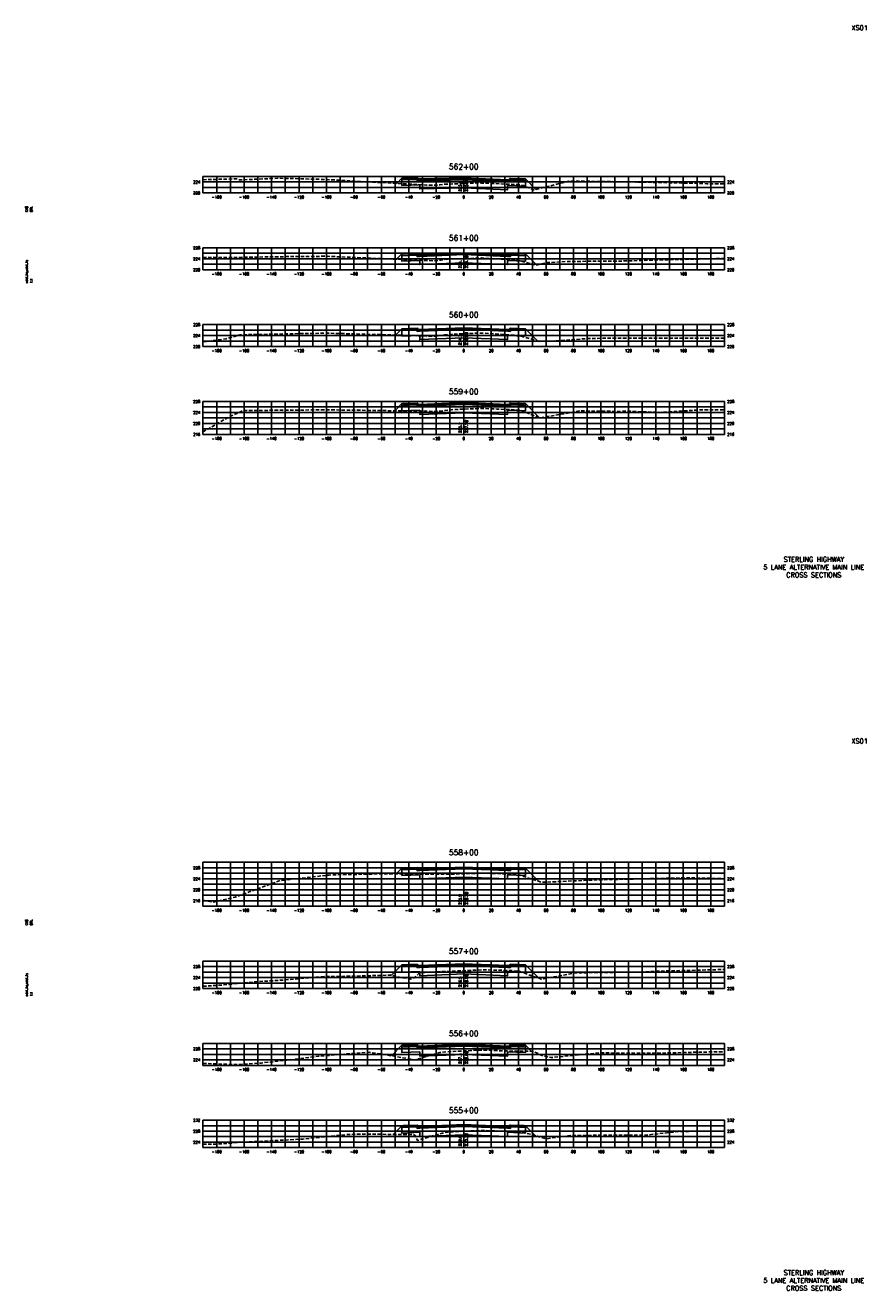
# Model space of a CAD drawing. Extents: x 37 to 10140, y -1968 to 9206.
# Tile 90 of 105: x 8797 to 9410, y 4696 to 5618. Entities that reach past the tile are written whole.
import ezdxf
from ezdxf.enums import TextEntityAlignment as Align

# ---------------------------------------------------------------- set-up
doc = ezdxf.new("R2010")
doc.units = 0
doc.header["$LTSCALE"] = 20
doc.header["$MEASUREMENT"] = 0
doc.linetypes.add('HIDDEN_050%', pattern=[0.1875, 0.125, -0.0625])
for name, color, linetype in [('S-AT-TXT175', 6, 'Continuous'), ('S-AT-TXT80', 1, 'Continuous'), ('XDATUM', 3, 'Continuous'), ('XEG', 1, 'HIDDEN_050%'), ('XFG', 2, 'Continuous'), ('XGRID', 251, 'Continuous'), ('XGRIDT', 2, 'Continuous'), ('XREF-BORDER', 7, 'Continuous')]:
    doc.layers.add(name, color=color, linetype=linetype)
doc.styles.add('L100', font='simplex.shx', dxfattribs={"height": 2})
doc.styles.add('L175', font='ROMANSM.shx', dxfattribs={"height": 3.5})
doc.styles.add('L80', font='ROMANSM.shx', dxfattribs={"height": 1.6})

# ---------------------------------------------------------------- blocks, each defined once
blk = doc.blocks.new('03025_00_att1')
at = {"layer": 'S-AT-TXT175', "style": 'L175'}
for tag, p in [('NUM', (32.402, 20.822)), ('LINE1', (30.64, 1.444)), ('LINE2', (30.64, 1.161)), ('LINE3', (30.64, 0.877))]:
    blk.add_attdef(tag, text='', height=0.175, dxfattribs=at).set_placement(p, align=Align.CENTER)
at = {"layer": 'S-AT-TXT80', "style": 'L80'}
for tag, p in [('DESIGNED', (2.094, 14.201)), ('CHECKED', (2.265, 14.201)), ('DRAFTED', (2.436, 14.201)), ('PCTB', (2.094, 11.605)), ('PSCALE', (2.265, 11.605)), ('PVIEW', (2.436, 11.605))]:
    blk.add_attdef(tag, p, '', height=0.08, rotation=90, dxfattribs=at)

msp = doc.modelspace()

# ---------------------------------------------------------------- linework, layer by layer
at = {"layer": 'XDATUM', "flags": 128}
for points in [[(9067.17, 5502.97), (9071, 5506.79), (9071, 5501.45), (9084, 5501.97), (9084, 5498.92), (9116, 5499.62), (9148, 5498.34), (9148, 5501.39), (9161, 5500.87), (9161, 5506.21), (9168.6, 5498.62)], [(9067.07, 5447.68), (9071, 5451.61), (9071, 5446.27), (9084, 5446.79), (9084, 5443.74), (9116, 5445.02), (9148, 5443.74), (9148, 5446.79), (9161, 5446.27), (9161, 5451.61), (9169.19, 5443.43)], [(9066.37, 5392.38), (9071, 5397.01), (9071, 5391.67), (9084, 5392.19), (9084, 5389.14), (9116, 5390.42), (9148, 5389.14), (9148, 5392.19), (9161, 5391.67), (9161, 5397.01), (9170.02, 5387.99)], [(9065.8, 5337.21), (9071, 5342.41), (9071, 5337.07), (9084, 5337.59), (9084, 5334.54), (9116, 5335.82), (9148, 5334.54), (9148, 5337.59), (9161, 5337.07), (9161, 5342.41), (9171.31, 5332.11)], [(9066.77, 4999.59), (9071, 5003.81), (9071, 4998.47), (9084, 4998.99), (9084, 4995.94), (9116, 4997.22), (9148, 4995.94), (9148, 4998.99), (9161, 4998.47), (9161, 5003.81), (9170.72, 4994.09)], [(9063.46, 4925.67), (9071, 4933.21), (9071, 4927.87), (9084, 4928.39), (9084, 4925.34), (9116, 4926.62), (9148, 4925.34), (9148, 4928.39), (9161, 4927.87), (9161, 4933.21), (9170.73, 4923.49)], [(9063.34, 4866.95), (9071, 4874.61), (9071, 4869.27), (9084, 4869.79), (9084, 4866.74), (9116, 4868.02), (9148, 4866.74), (9148, 4869.79), (9161, 4869.27), (9161, 4874.61), (9165.49, 4870.13)], [(9064.62, 4809.63), (9071, 4816.01), (9071, 4810.67), (9084, 4811.19), (9084, 4808.14), (9116, 4809.42), (9148, 4808.14), (9148, 4811.19), (9161, 4810.67), (9161, 4816.01), (9168.38, 4808.64)]]:
    msp.add_lwpolyline(points, dxfattribs=at)
at = {"layer": 'XEG', "flags": 128}
for points in [[(8926, 5505.63), (8950.26, 5506.29), (8951.93, 5505.49), (8965.56, 5506.04), (8978.14, 5506.62), (8980.44, 5506.73), (8982.36, 5506.71), (9015.9, 5505.82), (9088.96, 5501.75), (9092.21, 5501.58), (9098.29, 5501.86), (9098.45, 5501.88), (9098.6, 5501.89), (9100.89, 5502.34), (9101.82, 5502.37), (9116, 5502.89), (9127.8, 5503.31), (9129.04, 5503.25), (9155.79, 5502.07), (9159.37, 5501.41), (9159.52, 5501.38), (9166.81, 5498.34), (9167.18, 5498.24), (9168.14, 5498.5), (9192.45, 5504.5), (9204.99, 5504.53), (9241.08, 5503.98), (9282.75, 5503.06), (9289.55, 5502.87), (9293.26, 5502.77), (9306, 5502.67)], [(8926, 5448.91), (8933.2, 5449.08), (8947.61, 5448.91), (8951.81, 5449.04), (8962.76, 5449.22), (8979.82, 5449.5), (9016.13, 5449.84), (9085.1, 5446.92), (9094.15, 5446.52), (9094.3, 5446.54), (9099.4, 5447.08), (9103.03, 5447.66), (9103.18, 5447.68), (9116, 5448.14), (9128.54, 5448.58), (9128.9, 5448.6), (9153.92, 5447.25), (9154.22, 5447.24), (9154.26, 5447.23), (9157.9, 5446.4), (9158.01, 5446.37), (9158.17, 5446.32), (9168.79, 5443.32), (9168.87, 5443.35), (9176.32, 5445.22), (9193.47, 5446.13), (9224.94, 5446.19), (9268.52, 5447.45), (9273.57, 5447.49), (9299.81, 5448.17), (9306, 5448.3)], [(8926, 5387.43), (8942.97, 5389.74), (8952.94, 5392.57), (8961.37, 5392.74), (8998.93, 5393.49), (9002.08, 5393.55), (9016.61, 5393.8), (9074.95, 5392.13), (9094.93, 5391.48), (9102.13, 5392.45), (9102.77, 5392.52), (9105.26, 5392.87), (9105.55, 5392.9), (9116, 5393.34), (9127.43, 5393.83), (9129.22, 5393.89), (9150.43, 5392.45), (9152.29, 5392.35), (9152.57, 5392.29), (9157.2, 5391.85), (9158.31, 5391.5), (9159.32, 5391.2), (9171.04, 5387.69), (9180.02, 5388.05), (9208.81, 5389.99), (9246.01, 5390.19), (9257.44, 5390.25), (9262.04, 5390.15), (9265.06, 5390.08), (9304.24, 5390.24), (9306, 5390.26)], [(8926, 5321.77), (8945.22, 5332.88), (8953.89, 5336.61), (8954.61, 5337.27), (8976.26, 5337.56), (8976.67, 5337.57), (8980.85, 5337.62), (8988.17, 5337.7), (9018.74, 5337.85), (9079.03, 5337.03), (9095.82, 5336.75), (9096.75, 5336.88), (9104.72, 5337.65), (9108.34, 5338.08), (9108.68, 5338.12), (9110.92, 5338.2), (9116, 5338.38), (9130.57, 5338.89), (9140.37, 5338.47), (9150.61, 5338.04), (9154.01, 5337.8), (9157.3, 5337.64), (9165.09, 5334.5), (9171.57, 5332.01), (9176.55, 5332.95), (9182.21, 5333.77), (9200.2, 5337.11), (9202.17, 5337.12), (9226.44, 5336.74), (9235.93, 5336.87), (9238.24, 5336.79), (9259.27, 5336.06), (9266.04, 5336.36), (9289.93, 5337.98), (9306, 5337.8)], [(8926, 4980.45), (8933.43, 4978.95), (8949.56, 4982.69), (8982.05, 4994.68), (9017.97, 4998.73), (9019.38, 4998.9), (9020.19, 4998.93), (9020.63, 4998.93), (9021.12, 4998.93), (9043.45, 4999.33), (9061.25, 4999.65), (9063.32, 4999.68), (9072.44, 4999.43), (9096.36, 4999.35), (9099.35, 4999.3), (9101.69, 4999.28), (9103.05, 4999.29), (9108.83, 4999.37), (9109.65, 4999.37), (9116, 4999.63), (9126.89, 5000.07), (9128.06, 5000.11), (9130.54, 5000.22), (9132.34, 5000.15), (9149.87, 4999.35), (9150.41, 4999.31), (9155.21, 4999.27), (9171.24, 4993.92), (9172.5, 4993.48), (9185.31, 4993.97), (9185.68, 4994), (9210.79, 4995.14), (9244.08, 4995.94), (9244.7, 4995.97), (9244.85, 4995.99), (9245.01, 4995.98), (9245.79, 4995.97), (9273.8, 4996.64), (9284.52, 4996.66), (9306, 4996.05)], [(8926, 4917.62), (8940.73, 4918.58), (8965.48, 4921), (8981.87, 4921.99), (9014.3, 4924.66), (9023.7, 4924.78), (9063.17, 4925.72), (9063.6, 4925.65), (9066.43, 4924.8), (9077.11, 4922.94), (9079.78, 4923.77), (9083.52, 4927.24), (9085.24, 4927.33), (9088.67, 4927.77), (9096.6, 4928.24), (9102.87, 4928.44), (9103.75, 4928.44), (9111.65, 4928.81), (9116, 4928.99), (9129.14, 4929.54), (9131.44, 4929.64), (9133.75, 4929.57), (9150.68, 4929.08), (9155.22, 4928.72), (9156.01, 4928.72), (9170.88, 4923.43), (9172.52, 4922.75), (9195.69, 4927.08), (9199, 4927.44), (9225.39, 4927.79), (9240.09, 4927.89), (9244.78, 4927.94), (9245.67, 4928.04), (9257.66, 4928.63), (9273, 4929.01), (9306, 4929.88)], [(8926, 4861.36), (8926.52, 4861.33), (8949.79, 4860.56), (8968.39, 4861.7), (8998.41, 4865.03), (9010.25, 4866.67), (9047.04, 4869.57), (9054.41, 4868.44), (9080.47, 4864.08), (9094.62, 4868.11), (9098.69, 4869.32), (9099.54, 4869.41), (9102.91, 4869.87), (9108.6, 4870.14), (9116, 4870.5), (9129.4, 4871.15), (9142.34, 4870.64), (9152.05, 4870.36), (9155.14, 4870.4), (9160.73, 4870.43), (9161.58, 4870.43), (9162.17, 4870.38), (9166.9, 4870.02), (9173.05, 4867.19), (9175.8, 4866.4), (9176.88, 4866.14), (9179.5, 4865.66), (9216.77, 4869.22), (9225.27, 4868.88), (9228.29, 4868.92), (9234.7, 4868.93), (9257.8, 4868.83), (9274.48, 4869.28), (9283.19, 4869.51), (9293.15, 4869.71), (9306, 4869.85)], [(8926, 4802.52), (8933.66, 4802.45), (8956.86, 4804.04), (8982.28, 4805.36), (8998.73, 4806.21), (9030.9, 4809.52), (9040.6, 4809.88), (9079.53, 4809.48), (9080.27, 4809.2), (9082.25, 4805.27), (9097.2, 4809.69), (9100.65, 4810.65), (9101.31, 4810.79), (9103.99, 4811.31), (9116, 4811.9), (9123.66, 4812.28), (9128.64, 4812.48), (9137.08, 4812.24), (9152.83, 4811.81), (9154.76, 4811.7), (9157.46, 4811.71), (9169.65, 4808.28), (9176.31, 4806.49), (9179.67, 4806.95), (9193.87, 4808.81), (9213, 4809), (9221.31, 4809.05), (9226.96, 4809.21), (9230.04, 4809.19), (9248.42, 4809.08), (9255.11, 4809.88), (9274.02, 4811.84), (9306, 4812.05)]]:
    msp.add_lwpolyline(points, dxfattribs=at)
at = {"layer": 'XFG', "flags": 128}
for points in [[(9071, 5506.79), (9071, 5506.79), (9067.17, 5502.97)], [(9082, 5506.89), (9072, 5506.49), (9072, 5506.83), (9071, 5506.79), (9071, 5505.45), (9082, 5505.89), (9082, 5506.89)], [(9116, 5505.62), (9084, 5504.92), (9082, 5504.84), (9082, 5505.89), (9071, 5505.45), (9071, 5501.45), (9084, 5501.97), (9084, 5498.92), (9116, 5499.62)], [(9082, 5507.23), (9072, 5506.83), (9072, 5506.49), (9082, 5506.89), (9082, 5507.23)], [(9082, 5507.23), (9082, 5505.34), (9082.76, 5505.31), (9084, 5505.26), (9084, 5506.26), (9084, 5506.26), (9082.76, 5506.31), (9082.54, 5506.8), (9082.25, 5507.13), (9082, 5507.23)], [(9116, 5505.96), (9084, 5505.26), (9082, 5505.34), (9082, 5504.84), (9084, 5504.92), (9116, 5505.62)], [(9116, 5506.96), (9084, 5506.26), (9084, 5505.92), (9116, 5506.62)], [(9116, 5506.62), (9084, 5505.92), (9084, 5505.26), (9116, 5505.96)], [(9116, 5506.96), (9148, 5505.68), (9148, 5505.34), (9116, 5506.62)], [(9116, 5506.62), (9148, 5505.34), (9148, 5504.68), (9116, 5505.96)], [(9116, 5505.96), (9148, 5504.68), (9148, 5504.68), (9150, 5504.76), (9150, 5504.26), (9148, 5504.34), (9116, 5505.62)], [(9116, 5505.62), (9148, 5504.34), (9150, 5504.26), (9150, 5505.31), (9161, 5504.87), (9161, 5500.87), (9148, 5501.39), (9148, 5498.34), (9116, 5499.62)], [(9150, 5506.65), (9150, 5504.76), (9149.24, 5504.73), (9148, 5504.68), (9148, 5505.68), (9148, 5505.68), (9149.24, 5505.73), (9149.46, 5506.22), (9149.76, 5506.55), (9150, 5506.65)], [(9150, 5506.65), (9150, 5506.31), (9160, 5505.91), (9160, 5506.25), (9150, 5506.65)], [(9150, 5506.31), (9150, 5505.31), (9161, 5504.87), (9161, 5506.21), (9160, 5506.25), (9160, 5505.91), (9150, 5506.31)], [(9161, 5506.21), (9161, 5506.21), (9168.6, 5498.62)], [(9116, 5452.36), (9084, 5451.08), (9084, 5450.74), (9116, 5452.02)], [(9116, 5452.36), (9148, 5451.08), (9148, 5450.74), (9116, 5452.02)], [(9071, 5451.61), (9071, 5451.61), (9067.07, 5447.68)], [(9082, 5451.71), (9072, 5451.31), (9072, 5451.65), (9071, 5451.61), (9071, 5450.27), (9082, 5450.71), (9082, 5451.71)], [(9116, 5451.02), (9084, 5449.74), (9082, 5449.66), (9082, 5450.71), (9071, 5450.27), (9071, 5446.27), (9084, 5446.79), (9084, 5443.74), (9116, 5445.02)], [(9082, 5452.05), (9072, 5451.65), (9072, 5451.31), (9082, 5451.71), (9082, 5452.05)], [(9082, 5452.05), (9082, 5450.16), (9082.76, 5450.13), (9084, 5450.08), (9084, 5451.08), (9084, 5451.08), (9082.76, 5451.13), (9082.54, 5451.62), (9082.25, 5451.95), (9082, 5452.05)], [(9116, 5451.36), (9084, 5450.08), (9082, 5450.16), (9082, 5449.66), (9084, 5449.74), (9116, 5451.02)], [(9116, 5452.02), (9084, 5450.74), (9084, 5450.08), (9116, 5451.36)], [(9116, 5452.02), (9148, 5450.74), (9148, 5450.08), (9116, 5451.36)], [(9116, 5451.36), (9148, 5450.08), (9148, 5450.08), (9150, 5450.16), (9150, 5449.66), (9148, 5449.74), (9116, 5451.02)], [(9116, 5451.02), (9148, 5449.74), (9150, 5449.66), (9150, 5450.71), (9161, 5450.27), (9161, 5446.27), (9148, 5446.79), (9148, 5443.74), (9116, 5445.02)], [(9150, 5452.05), (9150, 5450.16), (9149.24, 5450.13), (9148, 5450.08), (9148, 5451.08), (9148, 5451.08), (9149.24, 5451.13), (9149.46, 5451.62), (9149.76, 5451.95), (9150, 5452.05)], [(9150, 5452.05), (9150, 5451.71), (9160, 5451.31), (9160, 5451.65), (9150, 5452.05)], [(9150, 5451.71), (9150, 5450.71), (9161, 5450.27), (9161, 5451.61), (9160, 5451.65), (9160, 5451.31), (9150, 5451.71)], [(9161, 5451.61), (9161, 5451.61), (9169.19, 5443.43)], [(9071, 5397.01), (9071, 5397.01), (9066.37, 5392.38)], [(9082, 5397.11), (9072, 5396.71), (9072, 5397.05), (9071, 5397.01), (9071, 5395.67), (9082, 5396.11), (9082, 5397.11)], [(9082, 5397.45), (9072, 5397.05), (9072, 5396.71), (9082, 5397.11), (9082, 5397.45)], [(9082, 5397.45), (9082, 5395.56), (9082.76, 5395.53), (9084, 5395.48), (9084, 5396.48), (9084, 5396.48), (9082.76, 5396.53), (9082.54, 5397.02), (9082.25, 5397.35), (9082, 5397.45)], [(9116, 5396.76), (9084, 5395.48), (9082, 5395.56), (9082, 5395.06), (9084, 5395.14), (9116, 5396.42)], [(9116, 5397.76), (9084, 5396.48), (9084, 5396.14), (9116, 5397.42)], [(9116, 5397.42), (9084, 5396.14), (9084, 5395.48), (9116, 5396.76)], [(9116, 5397.76), (9148, 5396.48), (9148, 5396.14), (9116, 5397.42)], [(9116, 5397.42), (9148, 5396.14), (9148, 5395.48), (9116, 5396.76)], [(9116, 5396.76), (9148, 5395.48), (9148, 5395.48), (9150, 5395.56), (9150, 5395.06), (9148, 5395.14), (9116, 5396.42)], [(9150, 5397.45), (9150, 5395.56), (9149.24, 5395.53), (9148, 5395.48), (9148, 5396.48), (9148, 5396.48), (9149.24, 5396.53), (9149.46, 5397.02), (9149.76, 5397.35), (9150, 5397.45)], [(9150, 5397.45), (9150, 5397.11), (9160, 5396.71), (9160, 5397.05), (9150, 5397.45)], [(9150, 5397.11), (9150, 5396.11), (9161, 5395.67), (9161, 5397.01), (9160, 5397.05), (9160, 5396.71), (9150, 5397.11)], [(9161, 5397.01), (9161, 5397.01), (9170.02, 5387.99)], [(9116, 5396.42), (9084, 5395.14), (9082, 5395.06), (9082, 5396.11), (9071, 5395.67), (9071, 5391.67), (9084, 5392.19), (9084, 5389.14), (9116, 5390.42)], [(9116, 5396.42), (9148, 5395.14), (9150, 5395.06), (9150, 5396.11), (9161, 5395.67), (9161, 5391.67), (9148, 5392.19), (9148, 5389.14), (9116, 5390.42)], [(9071, 5342.41), (9071, 5342.41), (9065.8, 5337.21)], [(9082, 5342.51), (9072, 5342.11), (9072, 5342.45), (9071, 5342.41), (9071, 5341.07), (9082, 5341.51), (9082, 5342.51)], [(9116, 5341.82), (9084, 5340.54), (9082, 5340.46), (9082, 5341.51), (9071, 5341.07), (9071, 5337.07), (9084, 5337.59), (9084, 5334.54), (9116, 5335.82)], [(9082, 5342.85), (9072, 5342.45), (9072, 5342.11), (9082, 5342.51), (9082, 5342.85)], [(9082, 5342.85), (9082, 5340.96), (9082.76, 5340.93), (9084, 5340.88), (9084, 5341.88), (9084, 5341.88), (9082.76, 5341.93), (9082.54, 5342.42), (9082.25, 5342.75), (9082, 5342.85)], [(9116, 5342.16), (9084, 5340.88), (9082, 5340.96), (9082, 5340.46), (9084, 5340.54), (9116, 5341.82)], [(9116, 5343.16), (9084, 5341.88), (9084, 5341.54), (9116, 5342.82)], [(9116, 5342.82), (9084, 5341.54), (9084, 5340.88), (9116, 5342.16)], [(9116, 5343.16), (9148, 5341.88), (9148, 5341.54), (9116, 5342.82)], [(9116, 5342.82), (9148, 5341.54), (9148, 5340.88), (9116, 5342.16)], [(9116, 5342.16), (9148, 5340.88), (9148, 5340.88), (9150, 5340.96), (9150, 5340.46), (9148, 5340.54), (9116, 5341.82)], [(9116, 5341.82), (9148, 5340.54), (9150, 5340.46), (9150, 5341.51), (9161, 5341.07), (9161, 5337.07), (9148, 5337.59), (9148, 5334.54), (9116, 5335.82)], [(9150, 5342.85), (9150, 5340.96), (9149.24, 5340.93), (9148, 5340.88), (9148, 5341.88), (9148, 5341.88), (9149.24, 5341.93), (9149.46, 5342.42), (9149.76, 5342.75), (9150, 5342.85)], [(9150, 5342.85), (9150, 5342.51), (9160, 5342.11), (9160, 5342.45), (9150, 5342.85)], [(9150, 5342.51), (9150, 5341.51), (9161, 5341.07), (9161, 5342.41), (9160, 5342.45), (9160, 5342.11), (9150, 5342.51)], [(9161, 5342.41), (9161, 5342.41), (9171.31, 5332.11)], [(9071, 5003.81), (9071, 5003.81), (9066.77, 4999.59)], [(9082, 5003.91), (9072, 5003.51), (9072, 5003.85), (9071, 5003.81), (9071, 5002.47), (9082, 5002.91), (9082, 5003.91)], [(9116, 5003.22), (9084, 5001.94), (9082, 5001.86), (9082, 5002.91), (9071, 5002.47), (9071, 4998.47), (9084, 4998.99), (9084, 4995.94), (9116, 4997.22)], [(9082, 5004.25), (9072, 5003.85), (9072, 5003.51), (9082, 5003.91), (9082, 5004.25)], [(9082, 5004.25), (9082, 5002.36), (9082.76, 5002.33), (9084, 5002.28), (9084, 5003.28), (9084, 5003.28), (9082.76, 5003.33), (9082.54, 5003.82), (9082.25, 5004.15), (9082, 5004.25)], [(9116, 5003.56), (9084, 5002.28), (9082, 5002.36), (9082, 5001.86), (9084, 5001.94), (9116, 5003.22)], [(9116, 5004.56), (9084, 5003.28), (9084, 5002.94), (9116, 5004.22)], [(9116, 5004.22), (9084, 5002.94), (9084, 5002.28), (9116, 5003.56)], [(9116, 5004.56), (9148, 5003.28), (9148, 5002.94), (9116, 5004.22)], [(9116, 5004.22), (9148, 5002.94), (9148, 5002.28), (9116, 5003.56)], [(9116, 5003.56), (9148, 5002.28), (9148, 5002.28), (9150, 5002.36), (9150, 5001.86), (9148, 5001.94), (9116, 5003.22)], [(9116, 5003.22), (9148, 5001.94), (9150, 5001.86), (9150, 5002.91), (9161, 5002.47), (9161, 4998.47), (9148, 4998.99), (9148, 4995.94), (9116, 4997.22)], [(9150, 5004.25), (9150, 5002.36), (9149.24, 5002.33), (9148, 5002.28), (9148, 5003.28), (9148, 5003.28), (9149.24, 5003.33), (9149.46, 5003.82), (9149.76, 5004.15), (9150, 5004.25)], [(9150, 5004.25), (9150, 5003.91), (9160, 5003.51), (9160, 5003.85), (9150, 5004.25)], [(9150, 5003.91), (9150, 5002.91), (9161, 5002.47), (9161, 5003.81), (9160, 5003.85), (9160, 5003.51), (9150, 5003.91)], [(9161, 5003.81), (9161, 5003.81), (9170.72, 4994.09)], [(9071, 4933.21), (9071, 4933.21), (9063.46, 4925.67)], [(9082, 4933.31), (9072, 4932.91), (9072, 4933.25), (9071, 4933.21), (9071, 4931.87), (9082, 4932.31), (9082, 4933.31)], [(9116, 4932.62), (9084, 4931.34), (9082, 4931.26), (9082, 4932.31), (9071, 4931.87), (9071, 4927.87), (9084, 4928.39), (9084, 4925.34), (9116, 4926.62)], [(9082, 4933.65), (9072, 4933.25), (9072, 4932.91), (9082, 4933.31), (9082, 4933.65)], [(9082, 4933.65), (9082, 4931.76), (9082.76, 4931.73), (9084, 4931.68), (9084, 4932.68), (9084, 4932.68), (9082.76, 4932.73), (9082.54, 4933.22), (9082.25, 4933.55), (9082, 4933.65)], [(9116, 4932.96), (9084, 4931.68), (9082, 4931.76), (9082, 4931.26), (9084, 4931.34), (9116, 4932.62)], [(9116, 4933.96), (9084, 4932.68), (9084, 4932.34), (9116, 4933.62)], [(9116, 4933.62), (9084, 4932.34), (9084, 4931.68), (9116, 4932.96)], [(9116, 4933.96), (9148, 4932.68), (9148, 4932.34), (9116, 4933.62)], [(9116, 4933.62), (9148, 4932.34), (9148, 4931.68), (9116, 4932.96)], [(9116, 4932.96), (9148, 4931.68), (9148, 4931.68), (9150, 4931.76), (9150, 4931.26), (9148, 4931.34), (9116, 4932.62)], [(9116, 4932.62), (9148, 4931.34), (9150, 4931.26), (9150, 4932.31), (9161, 4931.87), (9161, 4927.87), (9148, 4928.39), (9148, 4925.34), (9116, 4926.62)], [(9150, 4933.65), (9150, 4931.76), (9149.24, 4931.73), (9148, 4931.68), (9148, 4932.68), (9148, 4932.68), (9149.24, 4932.73), (9149.46, 4933.22), (9149.76, 4933.55), (9150, 4933.65)], [(9150, 4933.65), (9150, 4933.31), (9160, 4932.91), (9160, 4933.25), (9150, 4933.65)], [(9150, 4933.31), (9150, 4932.31), (9161, 4931.87), (9161, 4933.21), (9160, 4933.25), (9160, 4932.91), (9150, 4933.31)], [(9161, 4933.21), (9161, 4933.21), (9170.73, 4923.49)], [(9071, 4874.61), (9071, 4874.61), (9063.34, 4866.95)], [(9082, 4874.71), (9072, 4874.31), (9072, 4874.65), (9071, 4874.61), (9071, 4873.27), (9082, 4873.71), (9082, 4874.71)], [(9116, 4874.02), (9084, 4872.74), (9082, 4872.66), (9082, 4873.71), (9071, 4873.27), (9071, 4869.27), (9084, 4869.79), (9084, 4866.74), (9116, 4868.02)], [(9082, 4875.05), (9072, 4874.65), (9072, 4874.31), (9082, 4874.71), (9082, 4875.05)], [(9082, 4875.05), (9082, 4873.16), (9082.76, 4873.13), (9084, 4873.08), (9084, 4874.08), (9084, 4874.08), (9082.76, 4874.13), (9082.54, 4874.62), (9082.25, 4874.95), (9082, 4875.05)], [(9116, 4874.36), (9084, 4873.08), (9082, 4873.16), (9082, 4872.66), (9084, 4872.74), (9116, 4874.02)], [(9116, 4875.36), (9084, 4874.08), (9084, 4873.74), (9116, 4875.02)], [(9116, 4875.02), (9084, 4873.74), (9084, 4873.08), (9116, 4874.36)], [(9116, 4875.36), (9148, 4874.08), (9148, 4873.74), (9116, 4875.02)], [(9116, 4875.02), (9148, 4873.74), (9148, 4873.08), (9116, 4874.36)], [(9116, 4874.36), (9148, 4873.08), (9148, 4873.08), (9150, 4873.16), (9150, 4872.66), (9148, 4872.74), (9116, 4874.02)], [(9116, 4874.02), (9148, 4872.74), (9150, 4872.66), (9150, 4873.71), (9161, 4873.27), (9161, 4869.27), (9148, 4869.79), (9148, 4866.74), (9116, 4868.02)], [(9150, 4875.05), (9150, 4873.16), (9149.24, 4873.13), (9148, 4873.08), (9148, 4874.08), (9148, 4874.08), (9149.24, 4874.13), (9149.46, 4874.62), (9149.76, 4874.95), (9150, 4875.05)], [(9150, 4875.05), (9150, 4874.71), (9160, 4874.31), (9160, 4874.65), (9150, 4875.05)], [(9150, 4874.71), (9150, 4873.71), (9161, 4873.27), (9161, 4874.61), (9160, 4874.65), (9160, 4874.31), (9150, 4874.71)], [(9161, 4874.61), (9161, 4874.61), (9165.49, 4870.13)], [(9071, 4816.01), (9071, 4816.01), (9064.62, 4809.63)], [(9082, 4816.11), (9072, 4815.71), (9072, 4816.05), (9071, 4816.01), (9071, 4814.67), (9082, 4815.11), (9082, 4816.11)], [(9082, 4816.45), (9072, 4816.05), (9072, 4815.71), (9082, 4816.11), (9082, 4816.45)], [(9082, 4816.45), (9082, 4814.56), (9082.76, 4814.53), (9084, 4814.48), (9084, 4815.48), (9084, 4815.48), (9082.76, 4815.53), (9082.54, 4816.02), (9082.25, 4816.35), (9082, 4816.45)], [(9116, 4815.76), (9084, 4814.48), (9082, 4814.56), (9082, 4814.06), (9084, 4814.14), (9116, 4815.42)], [(9116, 4816.76), (9084, 4815.48), (9084, 4815.14), (9116, 4816.42)], [(9116, 4816.42), (9084, 4815.14), (9084, 4814.48), (9116, 4815.76)], [(9116, 4816.76), (9148, 4815.48), (9148, 4815.14), (9116, 4816.42)], [(9116, 4816.42), (9148, 4815.14), (9148, 4814.48), (9116, 4815.76)], [(9116, 4815.76), (9148, 4814.48), (9148, 4814.48), (9150, 4814.56), (9150, 4814.06), (9148, 4814.14), (9116, 4815.42)], [(9150, 4816.45), (9150, 4814.56), (9149.24, 4814.53), (9148, 4814.48), (9148, 4815.48), (9148, 4815.48), (9149.24, 4815.53), (9149.46, 4816.02), (9149.76, 4816.35), (9150, 4816.45)], [(9150, 4816.45), (9150, 4816.11), (9160, 4815.71), (9160, 4816.05), (9150, 4816.45)], [(9150, 4816.11), (9150, 4815.11), (9161, 4814.67), (9161, 4816.01), (9160, 4816.05), (9160, 4815.71), (9150, 4816.11)], [(9161, 4816.01), (9161, 4816.01), (9168.38, 4808.64)], [(9116, 4815.42), (9084, 4814.14), (9082, 4814.06), (9082, 4815.11), (9071, 4814.67), (9071, 4810.67), (9084, 4811.19), (9084, 4808.14), (9116, 4809.42)], [(9116, 4815.42), (9148, 4814.14), (9150, 4814.06), (9150, 4815.11), (9161, 4814.67), (9161, 4810.67), (9148, 4811.19), (9148, 4808.14), (9116, 4809.42)]]:
    msp.add_lwpolyline(points, dxfattribs=at)
at = {"layer": 'XGRID'}
for p, q in [((8926, 5496), (8926, 5508)), ((8926, 5508), (9306, 5508)), ((8936, 5496), (8936, 5508)), ((8946, 5496), (8946, 5508)), ((8956, 5496), (8956, 5508)), ((8966, 5496), (8966, 5508)), ((8976, 5496), (8976, 5508)), ((8986, 5496), (8986, 5508)), ((8996, 5496), (8996, 5508)), ((9006, 5496), (9006, 5508)), ((9016, 5496), (9016, 5508)), ((9026, 5496), (9026, 5508)), ((9036, 5496), (9036, 5508)), ((9046, 5496), (9046, 5508)), ((9056, 5496), (9056, 5508)), ((9066, 5496), (9066, 5508)), ((9076, 5496), (9076, 5508)), ((9086, 5496), (9086, 5508)), ((9096, 5496), (9096, 5508)), ((9106, 5496), (9106, 5508)), ((9116, 5496), (9116, 5508)), ((9126, 5496), (9126, 5508)), ((9136, 5496), (9136, 5508)), ((9146, 5496), (9146, 5508)), ((9156, 5496), (9156, 5508)), ((9166, 5496), (9166, 5508)), ((9176, 5496), (9176, 5508)), ((9186, 5496), (9186, 5508)), ((9196, 5496), (9196, 5508)), ((9206, 5496), (9206, 5508)), ((9216, 5496), (9216, 5508)), ((9226, 5496), (9226, 5508)), ((9236, 5496), (9236, 5508)), ((9246, 5496), (9246, 5508)), ((9256, 5496), (9256, 5508)), ((9266, 5496), (9266, 5508)), ((9276, 5496), (9276, 5508)), ((9286, 5496), (9286, 5508)), ((9296, 5496), (9296, 5508)), ((9306, 5496), (9306, 5508)), ((8926, 5504), (9306, 5504)), ((8926, 5500), (9306, 5500)), ((8926, 5496), (9306, 5496)), ((8926, 5440), (8926, 5456)), ((8926, 5456), (9306, 5456)), ((8936, 5440), (8936, 5456)), ((8946, 5440), (8946, 5456)), ((8956, 5440), (8956, 5456)), ((8966, 5440), (8966, 5456)), ((8976, 5440), (8976, 5456)), ((8986, 5440), (8986, 5456)), ((8996, 5440), (8996, 5456)), ((9006, 5440), (9006, 5456)), ((9016, 5440), (9016, 5456)), ((9026, 5440), (9026, 5456)), ((9036, 5440), (9036, 5456)), ((9046, 5440), (9046, 5456)), ((9056, 5440), (9056, 5456)), ((9066, 5440), (9066, 5456)), ((9076, 5440), (9076, 5456)), ((9086, 5440), (9086, 5456)), ((9096, 5440), (9096, 5456)), ((9106, 5440), (9106, 5456)), ((9116, 5440), (9116, 5456)), ((9126, 5440), (9126, 5456)), ((9136, 5440), (9136, 5456)), ((9146, 5440), (9146, 5456)), ((9156, 5440), (9156, 5456)), ((9166, 5440), (9166, 5456)), ((9176, 5440), (9176, 5456)), ((9186, 5440), (9186, 5456)), ((9196, 5440), (9196, 5456)), ((9206, 5440), (9206, 5456)), ((9216, 5440), (9216, 5456)), ((9226, 5440), (9226, 5456)), ((9236, 5440), (9236, 5456)), ((9246, 5440), (9246, 5456)), ((9256, 5440), (9256, 5456)), ((9266, 5440), (9266, 5456)), ((9276, 5440), (9276, 5456)), ((9286, 5440), (9286, 5456)), ((9296, 5440), (9296, 5456)), ((9306, 5440), (9306, 5456)), ((8926, 5452), (9306, 5452)), ((8926, 5448), (9306, 5448)), ((8926, 5444), (9306, 5444)), ((8926, 5440), (9306, 5440)), ((8926, 5384), (8926, 5400)), ((8926, 5400), (9306, 5400)), ((8936, 5384), (8936, 5400)), ((8946, 5384), (8946, 5400)), ((8956, 5384), (8956, 5400)), ((8966, 5384), (8966, 5400)), ((8976, 5384), (8976, 5400)), ((8986, 5384), (8986, 5400)), ((8996, 5384), (8996, 5400)), ((9006, 5384), (9006, 5400)), ((9016, 5384), (9016, 5400)), ((9026, 5384), (9026, 5400)), ((9036, 5384), (9036, 5400)), ((9046, 5384), (9046, 5400)), ((9056, 5384), (9056, 5400)), ((9066, 5384), (9066, 5400)), ((9076, 5384), (9076, 5400)), ((9086, 5384), (9086, 5400)), ((9096, 5384), (9096, 5400)), ((9106, 5384), (9106, 5400)), ((9116, 5384), (9116, 5400)), ((9126, 5384), (9126, 5400)), ((9136, 5384), (9136, 5400)), ((9146, 5384), (9146, 5400)), ((9156, 5384), (9156, 5400)), ((9166, 5384), (9166, 5400)), ((9176, 5384), (9176, 5400)), ((9186, 5384), (9186, 5400)), ((9196, 5384), (9196, 5400)), ((9206, 5384), (9206, 5400)), ((9216, 5384), (9216, 5400)), ((9226, 5384), (9226, 5400)), ((9236, 5384), (9236, 5400)), ((9246, 5384), (9246, 5400)), ((9256, 5384), (9256, 5400)), ((9266, 5384), (9266, 5400)), ((9276, 5384), (9276, 5400)), ((9286, 5384), (9286, 5400)), ((9296, 5384), (9296, 5400)), ((9306, 5384), (9306, 5400)), ((8926, 5396), (9306, 5396)), ((8926, 5392), (9306, 5392)), ((8926, 5388), (9306, 5388)), ((8926, 5384), (9306, 5384)), ((8926, 5320), (8926, 5344)), ((8926, 5344), (9306, 5344)), ((8936, 5320), (8936, 5344)), ((8946, 5320), (8946, 5344)), ((8956, 5320), (8956, 5344)), ((8966, 5320), (8966, 5344)), ((8976, 5320), (8976, 5344)), ((8986, 5320), (8986, 5344)), ((8996, 5320), (8996, 5344)), ((9006, 5320), (9006, 5344)), ((9016, 5320), (9016, 5344)), ((9026, 5320), (9026, 5344)), ((9036, 5320), (9036, 5344)), ((9046, 5320), (9046, 5344)), ((9056, 5320), (9056, 5344)), ((9066, 5320), (9066, 5344)), ((9076, 5320), (9076, 5344)), ((9086, 5320), (9086, 5344)), ((9096, 5320), (9096, 5344)), ((9106, 5320), (9106, 5344)), ((9116, 5320), (9116, 5344)), ((9126, 5320), (9126, 5344)), ((9136, 5320), (9136, 5344)), ((9146, 5320), (9146, 5344)), ((9156, 5320), (9156, 5344)), ((9166, 5320), (9166, 5344)), ((9176, 5320), (9176, 5344)), ((9186, 5320), (9186, 5344)), ((9196, 5320), (9196, 5344)), ((9206, 5320), (9206, 5344)), ((9216, 5320), (9216, 5344)), ((9226, 5320), (9226, 5344)), ((9236, 5320), (9236, 5344)), ((9246, 5320), (9246, 5344)), ((9256, 5320), (9256, 5344)), ((9266, 5320), (9266, 5344)), ((9276, 5320), (9276, 5344)), ((9286, 5320), (9286, 5344)), ((9296, 5320), (9296, 5344)), ((9306, 5320), (9306, 5344)), ((8926, 5340), (9306, 5340)), ((8926, 5336), (9306, 5336)), ((8926, 5332), (9306, 5332)), ((8926, 5328), (9306, 5328)), ((8926, 5324), (9306, 5324)), ((8926, 5320), (9306, 5320)), ((8926, 4976), (8926, 5008)), ((8926, 5008), (9306, 5008)), ((8926, 5004), (9306, 5004)), ((8936, 4976), (8936, 5008)), ((8946, 4976), (8946, 5008)), ((8956, 4976), (8956, 5008)), ((8966, 4976), (8966, 5008)), ((8976, 4976), (8976, 5008)), ((8986, 4976), (8986, 5008)), ((8996, 4976), (8996, 5008)), ((9006, 4976), (9006, 5008)), ((9016, 4976), (9016, 5008)), ((9026, 4976), (9026, 5008)), ((9036, 4976), (9036, 5008)), ((9046, 4976), (9046, 5008)), ((9056, 4976), (9056, 5008)), ((9066, 4976), (9066, 5008)), ((9076, 4976), (9076, 5008)), ((9086, 4976), (9086, 5008)), ((9096, 4976), (9096, 5008)), ((9106, 4976), (9106, 5008)), ((9116, 4976), (9116, 5008)), ((9126, 4976), (9126, 5008)), ((9136, 4976), (9136, 5008)), ((9146, 4976), (9146, 5008)), ((9156, 4976), (9156, 5008)), ((9166, 4976), (9166, 5008)), ((9176, 4976), (9176, 5008)), ((9186, 4976), (9186, 5008)), ((9196, 4976), (9196, 5008)), ((9206, 4976), (9206, 5008)), ((9216, 4976), (9216, 5008)), ((9226, 4976), (9226, 5008)), ((9236, 4976), (9236, 5008)), ((9246, 4976), (9246, 5008)), ((9256, 4976), (9256, 5008)), ((9266, 4976), (9266, 5008)), ((9276, 4976), (9276, 5008)), ((9286, 4976), (9286, 5008)), ((9296, 4976), (9296, 5008)), ((9306, 4976), (9306, 5008)), ((8926, 5000), (9306, 5000)), ((8926, 4996), (9306, 4996)), ((8926, 4992), (9306, 4992)), ((8926, 4988), (9306, 4988)), ((8926, 4984), (9306, 4984)), ((8926, 4980), (9306, 4980)), ((8926, 4976), (9306, 4976)), ((8926, 4916), (8926, 4936)), ((8926, 4936), (9306, 4936)), ((8936, 4916), (8936, 4936)), ((8946, 4916), (8946, 4936)), ((8956, 4916), (8956, 4936)), ((8966, 4916), (8966, 4936)), ((8976, 4916), (8976, 4936)), ((8986, 4916), (8986, 4936)), ((8996, 4916), (8996, 4936)), ((9006, 4916), (9006, 4936)), ((9016, 4916), (9016, 4936)), ((9026, 4916), (9026, 4936)), ((9036, 4916), (9036, 4936)), ((9046, 4916), (9046, 4936)), ((9056, 4916), (9056, 4936)), ((9066, 4916), (9066, 4936)), ((9076, 4916), (9076, 4936)), ((9086, 4916), (9086, 4936)), ((9096, 4916), (9096, 4936)), ((9106, 4916), (9106, 4936)), ((9116, 4916), (9116, 4936)), ((9126, 4916), (9126, 4936)), ((9136, 4916), (9136, 4936)), ((9146, 4916), (9146, 4936)), ((9156, 4916), (9156, 4936)), ((9166, 4916), (9166, 4936)), ((9176, 4916), (9176, 4936)), ((9186, 4916), (9186, 4936)), ((9196, 4916), (9196, 4936)), ((9206, 4916), (9206, 4936)), ((9216, 4916), (9216, 4936)), ((9226, 4916), (9226, 4936)), ((9236, 4916), (9236, 4936)), ((9246, 4916), (9246, 4936)), ((9256, 4916), (9256, 4936)), ((9266, 4916), (9266, 4936)), ((9276, 4916), (9276, 4936)), ((9286, 4916), (9286, 4936)), ((9296, 4916), (9296, 4936)), ((9306, 4916), (9306, 4936)), ((8926, 4932), (9306, 4932)), ((8926, 4928), (9306, 4928)), ((8926, 4924), (9306, 4924)), ((8926, 4920), (9306, 4920)), ((8926, 4916), (9306, 4916)), ((8926, 4860), (8926, 4876)), ((8926, 4876), (9306, 4876)), ((8926, 4872), (9306, 4872)), ((8936, 4860), (8936, 4876)), ((8946, 4860), (8946, 4876)), ((8956, 4860), (8956, 4876)), ((8966, 4860), (8966, 4876)), ((8976, 4860), (8976, 4876)), ((8986, 4860), (8986, 4876)), ((8996, 4860), (8996, 4876)), ((9006, 4860), (9006, 4876)), ((9016, 4860), (9016, 4876)), ((9026, 4860), (9026, 4876)), ((9036, 4860), (9036, 4876)), ((9046, 4860), (9046, 4876)), ((9056, 4860), (9056, 4876)), ((9066, 4860), (9066, 4876)), ((9076, 4860), (9076, 4876)), ((9086, 4860), (9086, 4876)), ((9096, 4860), (9096, 4876)), ((9106, 4860), (9106, 4876)), ((9116, 4860), (9116, 4876)), ((9126, 4860), (9126, 4876)), ((9136, 4860), (9136, 4876)), ((9146, 4860), (9146, 4876)), ((9156, 4860), (9156, 4876)), ((9166, 4860), (9166, 4876)), ((9176, 4860), (9176, 4876)), ((9186, 4860), (9186, 4876)), ((9196, 4860), (9196, 4876)), ((9206, 4860), (9206, 4876)), ((9216, 4860), (9216, 4876)), ((9226, 4860), (9226, 4876)), ((9236, 4860), (9236, 4876)), ((9246, 4860), (9246, 4876)), ((9256, 4860), (9256, 4876)), ((9266, 4860), (9266, 4876)), ((9276, 4860), (9276, 4876)), ((9286, 4860), (9286, 4876)), ((9296, 4860), (9296, 4876)), ((9306, 4860), (9306, 4876)), ((8926, 4868), (9306, 4868)), ((8926, 4864), (9306, 4864)), ((8926, 4860), (9306, 4860)), ((8926, 4800), (8926, 4820)), ((8926, 4820), (9306, 4820)), ((8926, 4816), (9306, 4816)), ((8936, 4800), (8936, 4820)), ((8946, 4800), (8946, 4820)), ((8956, 4800), (8956, 4820)), ((8966, 4800), (8966, 4820)), ((8976, 4800), (8976, 4820)), ((8986, 4800), (8986, 4820)), ((8996, 4800), (8996, 4820)), ((9006, 4800), (9006, 4820)), ((9016, 4800), (9016, 4820)), ((9026, 4800), (9026, 4820)), ((9036, 4800), (9036, 4820)), ((9046, 4800), (9046, 4820)), ((9056, 4800), (9056, 4820)), ((9066, 4800), (9066, 4820)), ((9076, 4800), (9076, 4820)), ((9086, 4800), (9086, 4820)), ((9096, 4800), (9096, 4820)), ((9106, 4800), (9106, 4820)), ((9116, 4800), (9116, 4820)), ((9126, 4800), (9126, 4820)), ((9136, 4800), (9136, 4820)), ((9146, 4800), (9146, 4820)), ((9156, 4800), (9156, 4820)), ((9166, 4800), (9166, 4820)), ((9176, 4800), (9176, 4820)), ((9186, 4800), (9186, 4820)), ((9196, 4800), (9196, 4820)), ((9206, 4800), (9206, 4820)), ((9216, 4800), (9216, 4820)), ((9226, 4800), (9226, 4820)), ((9236, 4800), (9236, 4820)), ((9246, 4800), (9246, 4820)), ((9256, 4800), (9256, 4820)), ((9266, 4800), (9266, 4820)), ((9276, 4800), (9276, 4820)), ((9286, 4800), (9286, 4820)), ((9296, 4800), (9296, 4820)), ((9306, 4800), (9306, 4820)), ((8926, 4812), (9306, 4812)), ((8926, 4808), (9306, 4808)), ((8926, 4804), (9306, 4804)), ((8926, 4800), (9306, 4800))]:
    msp.add_line(p, q, dxfattribs=at)

# ---------------------------------------------------------------- block references
at = {"layer": 'XREF-BORDER'}
ref = msp.add_blockref('03025_00_att1', (8756.44, 5198.23), dxfattribs=dict(at, xscale=20, yscale=20, zscale=20))
ref.add_attrib('LINE1', 'STERLING HIGHWAY', dxfattribs={"layer": 'S-AT-TXT175', "height": 3.5, "style": 'L175'}).set_placement((9371.07, 5227.1), align=Align.CENTER)
ref.add_attrib('LINE2', '5 LANE ALTERNATIVE MAIN LINE', dxfattribs={"layer": 'S-AT-TXT175', "height": 3.5, "style": 'L175'}).set_placement((9371.07, 5221.44), align=Align.CENTER)
ref.add_attrib('LINE3', 'CROSS SECTIONS', dxfattribs={"layer": 'S-AT-TXT175', "height": 3.5, "style": 'L175'}).set_placement((9371.07, 5215.77), align=Align.CENTER)
ref.add_attrib('NUM', 'XS01', dxfattribs={"layer": 'S-AT-TXT175', "height": 3.5, "style": 'L175'}).set_placement((9404.49, 5614.66), align=Align.CENTER)
ref.add_attrib('DESIGNED', 'CAB', (8798.33, 5482.25), dxfattribs={"layer": 'S-AT-TXT80', "height": 1.6, "rotation": 90, "style": 'L80'})
ref.add_attrib('CHECKED', 'DRL', (8801.74, 5482.25), dxfattribs={"layer": 'S-AT-TXT80', "height": 1.6, "rotation": 90, "style": 'L80'})
ref.add_attrib('PCTB', 'adot_hs,adot_fs', (8798.33, 5430.32), dxfattribs={"layer": 'S-AT-TXT80', "height": 1.6, "rotation": 90, "style": 'L80'})
ref.add_attrib('PSCALE', '1:1', (8801.74, 5430.32), dxfattribs={"layer": 'S-AT-TXT80', "height": 1.6, "rotation": 90, "style": 'L80'})
ref = msp.add_blockref('03025_00_att1', (8756.44, 4678.23), dxfattribs=dict(at, xscale=20, yscale=20, zscale=20))
ref.add_attrib('LINE1', 'STERLING HIGHWAY', dxfattribs={"layer": 'S-AT-TXT175', "height": 3.5, "style": 'L175'}).set_placement((9371.07, 4707.1), align=Align.CENTER)
ref.add_attrib('LINE2', '5 LANE ALTERNATIVE MAIN LINE', dxfattribs={"layer": 'S-AT-TXT175', "height": 3.5, "style": 'L175'}).set_placement((9371.07, 4701.44), align=Align.CENTER)
ref.add_attrib('LINE3', 'CROSS SECTIONS', dxfattribs={"layer": 'S-AT-TXT175', "height": 3.5, "style": 'L175'}).set_placement((9371.07, 4695.77), align=Align.CENTER)
ref.add_attrib('NUM', 'XS01', dxfattribs={"layer": 'S-AT-TXT175', "height": 3.5, "style": 'L175'}).set_placement((9404.49, 5094.66), align=Align.CENTER)
ref.add_attrib('DESIGNED', 'CAB', (8798.33, 4962.25), dxfattribs={"layer": 'S-AT-TXT80', "height": 1.6, "rotation": 90, "style": 'L80'})
ref.add_attrib('CHECKED', 'DRL', (8801.74, 4962.25), dxfattribs={"layer": 'S-AT-TXT80', "height": 1.6, "rotation": 90, "style": 'L80'})
ref.add_attrib('PCTB', 'adot_hs,adot_fs', (8798.33, 4910.32), dxfattribs={"layer": 'S-AT-TXT80', "height": 1.6, "rotation": 90, "style": 'L80'})
ref.add_attrib('PSCALE', '1:1', (8801.74, 4910.32), dxfattribs={"layer": 'S-AT-TXT80', "height": 1.6, "rotation": 90, "style": 'L80'})

# ---------------------------------------------------------------- texts
at = {"layer": 'XGRIDT', "style": 'L100'}
for s, p in [('562+00', (9116, 5512)), ('561+00', (9116, 5460)), ('560+00', (9116, 5404)), ('559+00', (9116, 5348)), ('558+00', (9116, 5012)), ('557+00', (9116, 4940)), ('556+00', (9116, 4880)), ('555+00', (9116, 4824))]:
    msp.add_text(s, height=4, dxfattribs=at).set_placement(p, align=Align.BOTTOM_CENTER)
for s, p in [('224', (8924, 5504)), ('220', (8924, 5496)), ('228', (8924, 5456)), ('224', (8924, 5448)), ('220', (8924, 5440)), ('228', (8924, 5400)), ('224', (8924, 5392)), ('220', (8924, 5384)), ('228', (8924, 5344)), ('224', (8924, 5336)), ('220', (8924, 5328)), ('216', (8924, 5320)), ('228', (8924, 5004)), ('224', (8924, 4996)), ('220', (8924, 4988)), ('216', (8924, 4980)), ('228', (8924, 4932)), ('224', (8924, 4924)), ('220', (8924, 4916)), ('228', (8924, 4872)), ('224', (8924, 4864)), ('232', (8924, 4820)), ('228', (8924, 4812)), ('224', (8924, 4804))]:
    msp.add_text(s, height=2, dxfattribs=at).set_placement(p, align=Align.MIDDLE_RIGHT)
for s, p in [('223.4', (9115, 5497)), ('224.1', (9115, 5441)), ('224.7', (9115, 5385)), ('225.2', (9115, 5321)), ('225.8', (9115, 4977)), ('226.5', (9115, 4917)), ('227.3', (9115, 4861)), ('228.0', (9115, 4801))]:
    msp.add_text(s, height=2, rotation=90, dxfattribs=at).set_placement(p, align=Align.BOTTOM_LEFT)
for s, p in [('225.48', (9117, 5497)), ('226.18', (9117, 5441)), ('226.88', (9117, 5385)), ('227.58', (9117, 5321)), ('228.28', (9117, 4977)), ('228.98', (9117, 4917)), ('229.68', (9117, 4861)), ('230.38', (9117, 4801))]:
    msp.add_text(s, height=2, rotation=90, dxfattribs=at).set_placement(p, align=Align.TOP_LEFT)
for s, p in [('224', (9308, 5504)), ('220', (9308, 5496)), ('228', (9308, 5456)), ('224', (9308, 5448)), ('220', (9308, 5440)), ('228', (9308, 5400)), ('224', (9308, 5392)), ('220', (9308, 5384)), ('228', (9308, 5344)), ('224', (9308, 5336)), ('220', (9308, 5328)), ('216', (9308, 5320)), ('228', (9308, 5004)), ('224', (9308, 4996)), ('220', (9308, 4988)), ('216', (9308, 4980)), ('228', (9308, 4932)), ('224', (9308, 4924)), ('220', (9308, 4916)), ('228', (9308, 4872)), ('224', (9308, 4864)), ('232', (9308, 4820)), ('228', (9308, 4812)), ('224', (9308, 4804))]:
    msp.add_text(s, height=2, dxfattribs=at).set_placement(p, align=Align.MIDDLE_LEFT)
for s, p in [('-180', (8936, 5494)), ('-160', (8956, 5494)), ('-140', (8976, 5494)), ('-120', (8996, 5494)), ('-100', (9016, 5494)), ('-80', (9036, 5494)), ('-60', (9056, 5494)), ('-40', (9076, 5494)), ('-20', (9096, 5494)), ('0', (9116, 5494)), ('20', (9136, 5494)), ('40', (9156, 5494)), ('60', (9176, 5494)), ('80', (9196, 5494)), ('100', (9216, 5494)), ('120', (9236, 5494)), ('140', (9256, 5494)), ('160', (9276, 5494)), ('180', (9296, 5494)), ('-180', (8936, 5438)), ('-160', (8956, 5438)), ('-140', (8976, 5438)), ('-120', (8996, 5438)), ('-100', (9016, 5438)), ('-80', (9036, 5438)), ('-60', (9056, 5438)), ('-40', (9076, 5438)), ('-20', (9096, 5438)), ('0', (9116, 5438)), ('20', (9136, 5438)), ('40', (9156, 5438)), ('60', (9176, 5438)), ('80', (9196, 5438)), ('100', (9216, 5438)), ('120', (9236, 5438)), ('140', (9256, 5438)), ('160', (9276, 5438)), ('180', (9296, 5438)), ('-180', (8936, 5382)), ('-160', (8956, 5382)), ('-140', (8976, 5382)), ('-120', (8996, 5382)), ('-100', (9016, 5382)), ('-80', (9036, 5382)), ('-60', (9056, 5382)), ('-40', (9076, 5382)), ('-20', (9096, 5382)), ('0', (9116, 5382)), ('20', (9136, 5382)), ('40', (9156, 5382)), ('60', (9176, 5382)), ('80', (9196, 5382)), ('100', (9216, 5382)), ('120', (9236, 5382)), ('140', (9256, 5382)), ('160', (9276, 5382)), ('180', (9296, 5382)), ('-180', (8936, 5318)), ('-160', (8956, 5318)), ('-140', (8976, 5318)), ('-120', (8996, 5318)), ('-100', (9016, 5318)), ('-80', (9036, 5318)), ('-60', (9056, 5318)), ('-40', (9076, 5318)), ('-20', (9096, 5318)), ('0', (9116, 5318)), ('20', (9136, 5318)), ('40', (9156, 5318)), ('60', (9176, 5318)), ('80', (9196, 5318)), ('100', (9216, 5318)), ('120', (9236, 5318)), ('140', (9256, 5318)), ('160', (9276, 5318)), ('180', (9296, 5318)), ('-180', (8936, 4974)), ('-160', (8956, 4974)), ('-140', (8976, 4974)), ('-120', (8996, 4974)), ('-100', (9016, 4974)), ('-80', (9036, 4974)), ('-60', (9056, 4974)), ('-40', (9076, 4974)), ('-20', (9096, 4974)), ('0', (9116, 4974)), ('20', (9136, 4974)), ('40', (9156, 4974)), ('60', (9176, 4974)), ('80', (9196, 4974)), ('100', (9216, 4974)), ('120', (9236, 4974)), ('140', (9256, 4974)), ('160', (9276, 4974)), ('180', (9296, 4974)), ('-180', (8936, 4914)), ('-160', (8956, 4914)), ('-140', (8976, 4914)), ('-120', (8996, 4914)), ('-100', (9016, 4914)), ('-80', (9036, 4914)), ('-60', (9056, 4914)), ('-40', (9076, 4914)), ('-20', (9096, 4914)), ('0', (9116, 4914)), ('20', (9136, 4914)), ('40', (9156, 4914)), ('60', (9176, 4914)), ('80', (9196, 4914)), ('100', (9216, 4914)), ('120', (9236, 4914)), ('140', (9256, 4914)), ('160', (9276, 4914)), ('180', (9296, 4914)), ('-180', (8936, 4858)), ('-160', (8956, 4858)), ('-140', (8976, 4858)), ('-120', (8996, 4858)), ('-100', (9016, 4858)), ('-80', (9036, 4858)), ('-60', (9056, 4858)), ('-40', (9076, 4858)), ('-20', (9096, 4858)), ('0', (9116, 4858)), ('20', (9136, 4858)), ('40', (9156, 4858)), ('60', (9176, 4858)), ('80', (9196, 4858)), ('100', (9216, 4858)), ('120', (9236, 4858)), ('140', (9256, 4858)), ('160', (9276, 4858)), ('180', (9296, 4858)), ('-180', (8936, 4798)), ('-160', (8956, 4798)), ('-140', (8976, 4798)), ('-120', (8996, 4798)), ('-100', (9016, 4798)), ('-80', (9036, 4798)), ('-60', (9056, 4798)), ('-40', (9076, 4798)), ('-20', (9096, 4798)), ('0', (9116, 4798)), ('20', (9136, 4798)), ('40', (9156, 4798)), ('60', (9176, 4798)), ('80', (9196, 4798)), ('100', (9216, 4798)), ('120', (9236, 4798)), ('140', (9256, 4798)), ('160', (9276, 4798)), ('180', (9296, 4798))]:
    msp.add_text(s, height=2, dxfattribs=at).set_placement(p, align=Align.TOP_CENTER)

doc.saveas('drawing.dxf')
